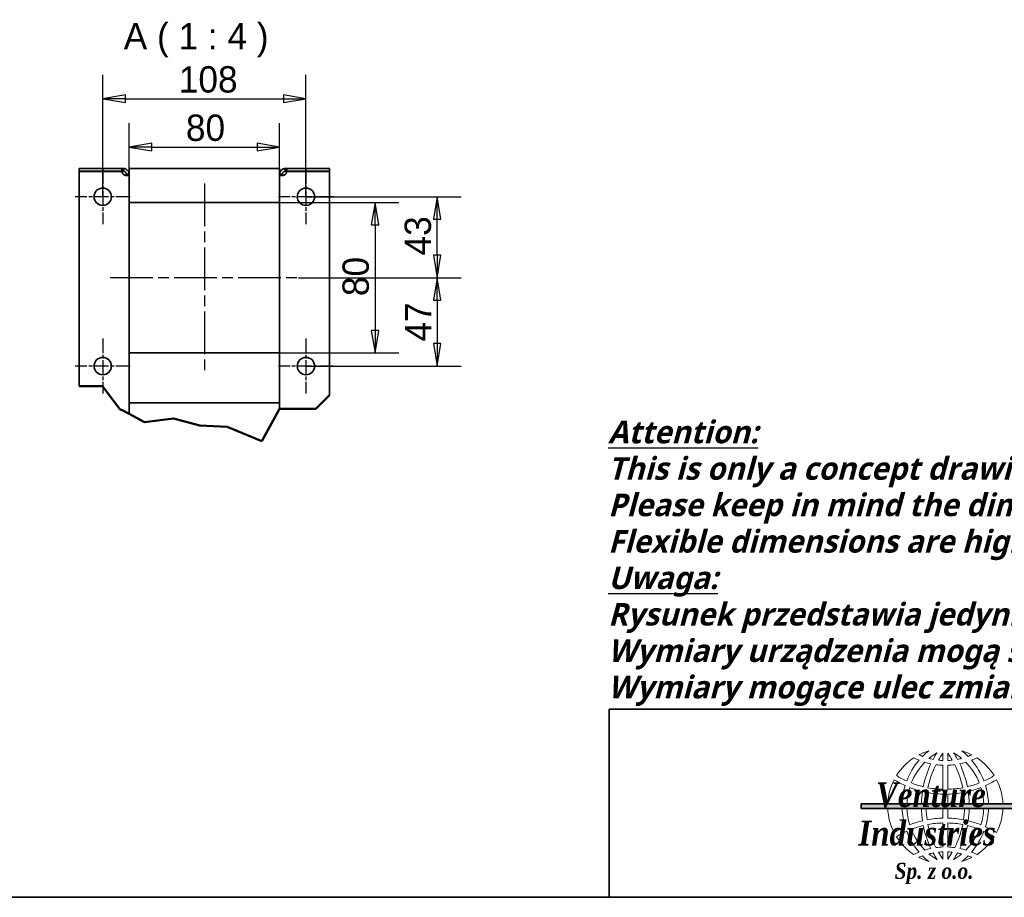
# Model space of a CAD drawing. Header units: millimetres. Extents: x 66 to 1674, y 20 to 1168.
# Tile 8 of 23: x 627 to 1150, y 20 to 486. Entities that reach past the tile are written whole.
import ezdxf

# ---------------------------------------------------------------- set-up
doc = ezdxf.new("R2010")
doc.units = ezdxf.units.MM
doc.header["$LTSCALE"] = 4
doc.linetypes.add('CHAIN', pattern=[0.3543, 0.2362, -0.0295, 0.0591, -0.0295])
for name, color, linetype, lineweight, true_color in [('Krawędzie widoczne(ISO)', 7, 'Continuous', 35, 0x262659), ('Kreskowanie', 7, 'Continuous', 9, 0x1e1e47), ('Linia środkowa(ISO)', 7, 'Continuous', 25, 0x262659), ('Linie przerwania(ISO)', 7, 'Continuous', 50, 0x262659), ('Symbole(ISO)', 7, 'Continuous', 25, 0x262659), ('Szkic(ISO)', 7, 'Continuous', 35, 0x262659), ('Wymiary(ISO)', 7, 'Continuous', 25, 0x262659), ('Znacznik środka(ISO)', 7, 'Continuous', 25, 0x262659)]:
    doc.layers.add(name, color=color, linetype=linetype, lineweight=lineweight, true_color=true_color)
doc.styles.add('1_5', font='txt')
doc.styles.add('Aktualny-ISO', font='arial.ttf')
doc.styles.add('STANDARDDużyTekst', font='txt')
doc.styles.add('Styl tekstu107', font='txt')
doc.styles.add('Styl tekstu118', font='txt')
doc.styles.add('Styl tekstu93', font='txt')
doc.styles.add('STYLE1', font='romai___.ttf', dxfattribs={"width": 1.1})
doc.dimstyles.new('X.XXX mała tolerancja', dxfattribs={"dimscale": 4, "dimtxt": 3.5, "dimasz": 3, "dimexe": 3.175, "dimexo": 0, "dimgap": 0.762, "dimtad": 1, "dimtoh": 1, "dimdec": 1, "dimrnd": 1e-08, "dimtxsty": 'STANDARDDużyTekst', "dimblk": 'Filled-2', "dimcen": 0.09, "dimdle": 10, "dimclrd": 256, "dimclre": 256, "dimclrt": 7, "dimadec": 1, "dimazin": 2, "dimtfac": 0.714286, "dimtdec": 3, "dimtmove": 0, "dimatfit": 3, "dimfxl": 1, "dimtolj": 1, "dimlwd": 25, "dimlwe": 25, "dimarcsym": 0})

# ---------------------------------------------------------------- blocks, each defined once
blk = doc.blocks.new('Ramki Ramka A3')
at = {"layer": 'Szkic(ISO)'}
blk.add_line((415, 5), (25, 5), dxfattribs=at)
blk = doc.blocks.new('Tabelki rysunkowe Venture Industries Eng.')
at = {"layer": 'Kreskowanie', "true_color": 0x262659}
blk.add_hatch(color=179, dxfattribs=at).paths.add_polyline_path([(58.27, 28.29), (80.62, 28.29), (80.62, 28.93), (58.27, 28.93)])
at = {"layer": 'Szkic(ISO)'}
for p, q in [((204.78, 79.69), (204.78, 73.44)), ((204.78, 51.5), (181.97, 51.5)), ((181.97, 41.5), (181.97, 51.5)), ((204.78, 41.5), (204.78, 51.5)), ((24.77, 17.37), (24.77, 41.5)), ((24.77, 41.5), (24.77, 17.37)), ((24.77, 16.5), (24.77, 41.5)), ((109.77, 41.5), (24.77, 41.5)), ((109.77, 41.5), (109.77, 16.5)), ((109.77, 41.5), (204.78, 41.5)), ((181.97, 41.5), (181.97, 31.5)), ((204.78, 41.5), (204.78, 16.5)), ((109.77, 31.5), (204.78, 31.5)), ((117.62, 31.5), (117.62, 16.5)), ((118.87, 30.5), (203.78, 30.5)), ((118.87, 30.5), (118.87, 17.5)), ((203.78, 30.5), (203.78, 17.5)), ((58.27, 28.93), (58.27, 28.29)), ((58.27, 28.93), (80.62, 28.93)), ((80.62, 28.93), (80.62, 28.29)), ((58.27, 28.29), (80.62, 28.29)), ((203.78, 17.5), (118.87, 17.5)), ((204.78, 16.5), (24.77, 16.5))]:
    blk.add_line(p, q, dxfattribs=at)
at = {"layer": 'Szkic(ISO)', "linetype": 'Continuous', "lineweight": 18}
for p, q in [((69.13, 35.64), (69.13, 34.68)), ((69.77, 35.64), (69.77, 34.68)), ((69.13, 34.04), (69.13, 30.84)), ((69.77, 34.04), (69.77, 30.84)), ((69.13, 30.2), (69.13, 28.93)), ((69.77, 30.2), (69.77, 28.93)), ((69.13, 28.29), (69.13, 27.02)), ((69.77, 28.29), (69.77, 27.02)), ((69.13, 26.38), (69.13, 23.18)), ((69.77, 26.38), (69.77, 23.18)), ((69.13, 22.54), (69.13, 21.58)), ((69.77, 22.54), (69.77, 21.58))]:
    blk.add_line(p, q, dxfattribs=at)
for centre, radius, start, end in [((69.45, 28.61), 7.66, 106.6644, 117.2822), ((69.45, 43.27), 8.6, 245.8924, 249.4485), ((73.07, 28.61), 9.37, 128.3884, 135.1285), ((72.64, 28.61), 8.3, 121.2034, 130.2254), ((79.39, 28.61), 13.13, 147.2722, 151.751), ((79.07, 28.61), 12.18, 144.7294, 149.8855), ((59.83, 28.61), 12.18, 30.1145, 35.2706), ((59.51, 28.61), 13.13, 28.249, 32.7278), ((66.26, 28.61), 8.3, 49.7746, 58.7966), ((65.83, 28.61), 9.37, 44.8715, 51.6116), ((69.45, 28.61), 7.66, 62.7178, 73.3356), ((69.45, 43.27), 8.6, 290.5515, 294.1076), ((69.45, 28.61), 7.66, 123.064, 147.9863), ((73.07, 28.61), 9.37, 139.3253, 159.1213), ((72.64, 28.61), 8.3, 135.3863, 158.2323), ((69.45, 43.27), 9.24, 243.0925, 247.8395), ((79.39, 28.61), 13.13, 154.6397, 168.6669), ((69.45, 43.27), 9.24, 252.8985, 257.9585), ((79.07, 28.61), 12.18, 153.1177, 168.4164), ((69.45, 43.27), 8.6, 255.3964, 259.0826), ((69.45, 43.27), 9.24, 262.2949, 268.0193), ((69.45, 43.27), 8.6, 263.9195, 267.8722), ((69.45, 43.27), 8.6, 272.1278, 276.0805), ((69.45, 43.27), 9.24, 271.9807, 277.7051), ((59.83, 28.61), 12.18, 11.5836, 26.8823), ((69.45, 43.27), 8.6, 280.9174, 284.6036), ((69.45, 43.27), 9.24, 282.0415, 287.1015), ((59.51, 28.61), 13.13, 11.3331, 25.3603), ((66.26, 28.61), 8.3, 21.7677, 44.6137), ((69.45, 43.27), 9.24, 292.1605, 296.9075), ((65.83, 28.61), 9.37, 20.8787, 40.6747), ((69.45, 28.61), 7.66, 32.0137, 56.936), ((69.45, 28.61), 7.66, 152.7648, 177.612), ((69.45, 43.27), 13.07, 238.5794, 245.8835), ((69.45, 43.27), 12.43, 238.487, 245.6156), ((69.45, 43.27), 12.43, 248.6945, 256.3348), ((69.45, 43.27), 12.43, 283.6652, 291.3055), ((69.45, 43.27), 12.43, 294.3844, 301.513), ((69.45, 43.27), 13.07, 294.1165, 301.4206), ((69.45, 28.61), 7.66, 2.388, 27.2352), ((73.07, 28.61), 9.37, 163.0456, 178.0464), ((72.64, 28.61), 8.3, 162.6427, 177.7958), ((69.45, 43.27), 13.07, 248.7797, 256.5171), ((79.39, 28.61), 13.13, 171.4586, 178.6069), ((79.07, 28.61), 12.18, 171.422, 178.4973), ((69.45, 43.27), 13.07, 259.3378, 268.6001), ((69.45, 43.27), 12.43, 259.3079, 268.5282), ((69.45, 43.27), 12.43, 271.4718, 280.6921), ((69.45, 43.27), 13.07, 271.3999, 280.6622), ((59.83, 28.61), 12.18, 1.5027, 8.578), ((69.45, 43.27), 13.07, 283.4829, 291.2203), ((59.51, 28.61), 13.13, 1.3931, 8.5414), ((66.26, 28.61), 8.3, 2.2042, 17.3573), ((65.83, 28.61), 9.37, 1.9536, 16.9544), ((69.45, 28.61), 7.66, 182.388, 207.2352), ((73.07, 28.61), 9.37, 181.9536, 196.9544), ((72.64, 28.61), 8.3, 182.2042, 197.3573), ((79.39, 28.61), 13.13, 181.3931, 188.5414), ((79.07, 28.61), 12.18, 181.5027, 188.578), ((59.83, 28.61), 12.18, 351.422, 358.4973), ((59.51, 28.61), 13.13, 351.4586, 358.6069), ((66.26, 28.61), 8.3, 342.6427, 357.7958), ((65.83, 28.61), 9.37, 343.0456, 358.0464), ((69.45, 28.61), 7.66, 332.7648, 357.612), ((69.45, 13.95), 13.07, 103.4829, 111.2203), ((69.45, 13.95), 13.07, 91.3999, 100.6622), ((69.45, 13.95), 12.43, 91.4718, 100.6921), ((69.45, 13.95), 13.07, 79.3378, 88.6001), ((69.45, 13.95), 12.43, 79.3079, 88.5282), ((69.45, 13.95), 13.07, 68.7797, 76.5171), ((69.45, 13.95), 13.07, 114.1165, 121.4206), ((69.45, 13.95), 12.43, 114.3844, 121.513), ((73.07, 28.61), 9.37, 200.8787, 220.6747), ((69.45, 13.95), 12.43, 103.6652, 111.3055), ((72.64, 28.61), 8.3, 201.7677, 224.6137), ((79.39, 28.61), 13.13, 191.3331, 205.3603), ((79.07, 28.61), 12.18, 191.5836, 206.8823), ((59.83, 28.61), 12.18, 333.1177, 348.4164), ((59.51, 28.61), 13.13, 334.6397, 348.6669), ((66.26, 28.61), 8.3, 315.3863, 338.2323), ((69.45, 13.95), 12.43, 68.6945, 76.3348), ((65.83, 28.61), 9.37, 319.3253, 339.1213), ((69.45, 13.95), 12.43, 58.487, 65.6156), ((69.45, 13.95), 13.07, 58.5794, 65.8835), ((69.45, 28.61), 7.66, 212.0137, 236.936), ((69.45, 28.61), 7.66, 303.064, 327.9863), ((69.45, 13.95), 9.24, 112.1605, 116.9075), ((69.45, 13.95), 9.24, 102.0415, 107.1015), ((69.45, 13.95), 8.6, 100.9174, 104.6036), ((72.64, 28.61), 8.3, 229.7746, 238.7966), ((79.39, 28.61), 13.13, 208.249, 212.7278), ((69.45, 13.95), 9.24, 91.9807, 97.7051), ((69.45, 13.95), 8.6, 92.1278, 96.0805), ((79.07, 28.61), 12.18, 210.1145, 215.2706), ((69.45, 13.95), 9.24, 82.2949, 88.0193), ((69.45, 13.95), 8.6, 83.9195, 87.8722), ((59.83, 28.61), 12.18, 324.7294, 329.8855), ((59.51, 28.61), 13.13, 327.2722, 331.751), ((66.26, 28.61), 8.3, 301.2034, 310.2254), ((69.45, 13.95), 8.6, 75.3964, 79.0826), ((69.45, 13.95), 9.24, 72.8985, 77.9585), ((69.45, 13.95), 9.24, 63.0925, 67.8395), ((69.45, 13.95), 8.6, 110.5515, 114.1076), ((69.45, 28.61), 7.66, 242.7178, 253.3356), ((73.07, 28.61), 9.37, 224.8715, 231.6116), ((65.83, 28.61), 9.37, 308.3884, 315.1285), ((69.45, 28.61), 7.66, 286.6644, 297.2822), ((69.45, 13.95), 8.6, 65.8924, 69.4485)]:
    blk.add_arc(centre, radius, start, end, dxfattribs=at)
at = {"layer": 'Symbole(ISO)', "color": 7, "char_height": 2.5, "width": 13.548, "attachment_point": 1, "style": 'Aktualny-ISO'}
for s, insert in [('\\fTrebuchet MS|b0|i1;\\H2.5000;Format:', (182.58, 50.87)), ('\\fTrebuchet MS|b0|i1;\\H2.5000;Scale:', (182.58, 40.69))]:
    blk.add_mtext(s, dxfattribs=dict(at, insert=insert))
at = {"layer": 'Symbole(ISO)', "color": 7, "char_height": 3.2982, "attachment_point": 7, "style": 'STYLE1'}
for s, insert in [('\\fGaramond|b1|i1;\\W1.00;\\H3.2982;Venture', (60.22, 28.4)), ('\\fGaramond|b1|i1;\\W1.00;\\H3.2982;Industries', (57.9, 23.32))]:
    blk.add_mtext(s, dxfattribs=dict(at, insert=insert))
at = {"layer": 'Symbole(ISO)', "color": 7, "insert": (110.36, 18.22), "char_height": 2.5, "width": 16.2038, "attachment_point": 1, "rotation": 90, "line_spacing_factor": 0.968047, "style": '1_5'}
blk.add_mtext('\\fTrebuchet MS|b0|i1;\\H2.5000;Drawing name:', dxfattribs=at)
at = {"layer": 'Symbole(ISO)', "color": 7, "insert": (62.71, 21.08), "char_height": 2.1357, "width": 12.9156, "attachment_point": 1}
blk.add_mtext('\\fGaramond|b1|i1;\\H2.1357;Sp. z o.o.', dxfattribs=at)
at = {"layer": 'Symbole(ISO)', "color": 7}
for tag, p, height, style in [('Rozmiar_arkusza_001', (182.58, 44.24), 2.5, 'Styl tekstu107'), ('Dodatkowy_Opis:_001', (133.67, 35.4), 3, 'Styl tekstu93'), ('Podziałka:_001', (182.01, 32.89), 2.5, 'Styl tekstu107'), ('NAZWA_PLIKU_001', (117.95, 21.91), 4, 'Styl tekstu118')]:
    blk.add_attdef(tag, p, '', height=height, dxfattribs=dict(at, style=style))
blk = doc.blocks.new('Filled-2')
at = {"color": 0}
for p, q in [((0, 0), (-1, 0.167)), ((-1, 0.167), (-1, -0.167)), ((-1, 0), (0, 0)), ((-1, -0.167), (0, 0))]:
    blk.add_line(p, q, dxfattribs=at)
at = {"color": 0, "flags": 128}
blk.add_lwpolyline([(-1, -0.167), (0, 0), (-1, 0.167), (-1, -0.167)], dxfattribs=at)
at = {"color": 0}
blk.add_solid([(-1, -0.167), (0, 0), (-1, 0.167), (-1, -0.167)], dxfattribs=at)
blk = doc.blocks.new('*D25')
at = {"layer": 'Defpoints', "color": 0, "linetype": 'Continuous', "transparency": 16777216}
for p in [(778.79, 392.24), (848.53, 392.24), (774.79, 349.24)]:
    blk.add_point(p, dxfattribs=at)
at = {"layer": 'Wymiary(ISO)', "color": 179, "linetype": 'Continuous', "lineweight": 25, "true_color": 0x262658, "transparency": 16777216}
for p, q in [((778.79, 392.24), (861.23, 392.24)), ((848.53, 361.24), (848.53, 380.24)), ((774.79, 349.24), (861.23, 349.24))]:
    blk.add_line(p, q, dxfattribs=at)
at = {"layer": 'Wymiary(ISO)', "color": 179, "linetype": 'Continuous', "lineweight": 25, "true_color": 0x262658, "transparency": 16777216, "xscale": 12, "yscale": 12, "zscale": 12}
for p, rotation in [((848.53, 392.24), 90), ((848.53, 349.24), 270)]:
    blk.add_blockref('Filled-2', p, dxfattribs=dict(at, rotation=rotation))
at = {"layer": 'Wymiary(ISO)', "color": 7, "linetype": 'Continuous', "lineweight": 25, "transparency": 16777216, "insert": (831.24, 361.04), "char_height": 14, "attachment_point": 1, "rotation": 90, "style": 'STANDARDDużyTekst'}
blk.add_mtext('\\A1;43', dxfattribs=at)
blk = doc.blocks.new('*D26')
at = {"layer": 'Defpoints', "color": 0, "linetype": 'Continuous', "transparency": 16777216}
for p in [(764.79, 389.24), (764.79, 309.24), (815.52, 309.24)]:
    blk.add_point(p, dxfattribs=at)
at = {"layer": 'Wymiary(ISO)', "color": 179, "linetype": 'Continuous', "lineweight": 25, "true_color": 0x262658, "transparency": 16777216}
for p, q in [((764.79, 389.24), (828.22, 389.24)), ((815.52, 377.24), (815.52, 321.24)), ((764.79, 309.24), (828.22, 309.24))]:
    blk.add_line(p, q, dxfattribs=at)
at = {"layer": 'Wymiary(ISO)', "color": 179, "linetype": 'Continuous', "lineweight": 25, "true_color": 0x262658, "transparency": 16777216, "xscale": 12, "yscale": 12, "zscale": 12}
for p, rotation in [((815.52, 389.24), 90), ((815.52, 309.24), 270)]:
    blk.add_blockref('Filled-2', p, dxfattribs=dict(at, rotation=rotation))
at = {"layer": 'Wymiary(ISO)', "color": 7, "linetype": 'Continuous', "lineweight": 25, "transparency": 16777216, "insert": (798.22, 339.44), "char_height": 14, "attachment_point": 1, "rotation": 90, "style": 'STANDARDDużyTekst'}
blk.add_mtext('\\A1;80', dxfattribs=at)
blk = doc.blocks.new('*D27')
at = {"layer": 'Defpoints', "color": 0, "linetype": 'Continuous', "transparency": 16777216}
for p in [(774.79, 349.24), (778.79, 302.24), (848.53, 302.24)]:
    blk.add_point(p, dxfattribs=at)
at = {"layer": 'Wymiary(ISO)', "color": 179, "linetype": 'Continuous', "lineweight": 25, "true_color": 0x262658, "transparency": 16777216}
for p, q in [((774.79, 349.24), (861.23, 349.24)), ((848.53, 337.24), (848.53, 314.24)), ((778.79, 302.24), (861.23, 302.24))]:
    blk.add_line(p, q, dxfattribs=at)
at = {"layer": 'Wymiary(ISO)', "color": 179, "linetype": 'Continuous', "lineweight": 25, "true_color": 0x262658, "transparency": 16777216, "xscale": 12, "yscale": 12, "zscale": 12}
for p, rotation in [((848.53, 349.24), 90), ((848.53, 302.24), 270)]:
    blk.add_blockref('Filled-2', p, dxfattribs=dict(at, rotation=rotation))
at = {"layer": 'Wymiary(ISO)', "color": 7, "linetype": 'Continuous', "lineweight": 25, "transparency": 16777216, "insert": (831.49, 315.27), "char_height": 14, "attachment_point": 1, "rotation": 90, "style": 'STANDARDDużyTekst'}
blk.add_mtext('\\A1;47', dxfattribs=at)
blk = doc.blocks.new('*D28')
at = {"layer": 'Defpoints', "color": 0, "linetype": 'Continuous', "transparency": 16777216}
for p in [(778.79, 444.32), (670.79, 392.24), (778.79, 392.24)]:
    blk.add_point(p, dxfattribs=at)
at = {"layer": 'Wymiary(ISO)', "color": 179, "linetype": 'Continuous', "lineweight": 25, "true_color": 0x262658, "transparency": 16777216}
for p, q in [((670.79, 392.24), (670.79, 457.02)), ((778.79, 392.24), (778.79, 457.02)), ((682.79, 444.32), (766.79, 444.32))]:
    blk.add_line(p, q, dxfattribs=at)
at = {"layer": 'Wymiary(ISO)', "color": 179, "linetype": 'Continuous', "lineweight": 25, "true_color": 0x262658, "transparency": 16777216, "xscale": 12, "yscale": 12, "zscale": 12, "rotation": 180}
blk.add_blockref('Filled-2', (670.79, 444.32), dxfattribs=at)
at = {"layer": 'Wymiary(ISO)', "color": 179, "linetype": 'Continuous', "lineweight": 25, "true_color": 0x262658, "transparency": 16777216, "xscale": 12, "yscale": 12, "zscale": 12}
blk.add_blockref('Filled-2', (778.79, 444.32), dxfattribs=at)
at = {"layer": 'Wymiary(ISO)', "color": 7, "linetype": 'Continuous', "lineweight": 25, "transparency": 16777216, "insert": (711.21, 461.61), "char_height": 14, "attachment_point": 1, "style": 'STANDARDDużyTekst'}
blk.add_mtext('\\A1;108', dxfattribs=at)
blk = doc.blocks.new('*D29')
at = {"layer": 'Defpoints', "color": 0, "linetype": 'Continuous', "transparency": 16777216}
for p in [(764.79, 418.62), (684.79, 389.24), (764.79, 389.24)]:
    blk.add_point(p, dxfattribs=at)
at = {"layer": 'Wymiary(ISO)', "color": 179, "linetype": 'Continuous', "lineweight": 25, "true_color": 0x262658, "transparency": 16777216}
for p, q in [((684.79, 389.24), (684.79, 431.32)), ((764.79, 389.24), (764.79, 431.32)), ((696.79, 418.62), (752.79, 418.62))]:
    blk.add_line(p, q, dxfattribs=at)
at = {"layer": 'Wymiary(ISO)', "color": 179, "linetype": 'Continuous', "lineweight": 25, "true_color": 0x262658, "transparency": 16777216, "xscale": 12, "yscale": 12, "zscale": 12, "rotation": 180}
blk.add_blockref('Filled-2', (684.79, 418.62), dxfattribs=at)
at = {"layer": 'Wymiary(ISO)', "color": 179, "linetype": 'Continuous', "lineweight": 25, "true_color": 0x262658, "transparency": 16777216, "xscale": 12, "yscale": 12, "zscale": 12}
blk.add_blockref('Filled-2', (764.79, 418.62), dxfattribs=at)
at = {"layer": 'Wymiary(ISO)', "color": 7, "linetype": 'Continuous', "lineweight": 25, "transparency": 16777216, "insert": (714.98, 435.91), "char_height": 14, "attachment_point": 1, "style": 'STANDARDDużyTekst'}
blk.add_mtext('\\A1;80', dxfattribs=at)

msp = doc.modelspace()

# ---------------------------------------------------------------- linework, layer by layer
at = {"layer": 'Krawędzie widoczne(ISO)'}
for p, q in [((681.002, 407.245), (658.288, 407.245)), ((658.288, 405.745), (658.288, 407.245)), ((681.002, 405.745), (658.288, 405.745)), ((658.288, 291.513), (658.288, 405.645)), ((681.002, 405.645), (658.288, 405.645)), ((681.002, 407.245), (681.788, 407.245)), ((681.002, 405.745), (681.002, 407.245)), ((681.788, 405.745), (681.002, 405.745)), ((681.788, 407.245), (681.788, 406.365)), ((681.788, 406.365), (681.788, 405.745)), ((683.288, 404.105), (683.288, 404.245)), ((683.288, 404.245), (683.908, 404.245)), ((683.908, 404.105), (683.288, 404.105)), ((683.908, 404.245), (684.788, 404.245)), ((684.788, 404.105), (683.908, 404.105)), ((764.788, 407.245), (684.788, 407.245)), ((684.788, 407.245), (684.788, 392.245)), ((764.788, 392.245), (764.788, 407.245)), ((764.788, 404.245), (765.667, 404.245)), ((765.667, 404.105), (764.788, 404.105)), ((765.667, 404.245), (766.288, 404.245)), ((766.288, 404.105), (765.667, 404.105)), ((766.288, 404.245), (766.288, 404.105)), ((767.788, 407.245), (768.573, 407.245)), ((767.788, 406.365), (767.788, 407.245)), ((767.788, 405.745), (767.788, 406.365)), ((768.573, 405.745), (767.788, 405.745)), ((768.573, 407.245), (768.573, 405.745)), ((791.288, 407.245), (768.573, 407.245)), ((768.573, 405.745), (791.288, 405.745)), ((791.288, 405.645), (768.573, 405.645)), ((791.288, 405.745), (791.288, 407.245)), ((791.288, 405.645), (791.288, 286.812)), ((684.788, 392.245), (684.788, 389.245)), ((684.788, 389.245), (684.788, 309.245)), ((684.788, 389.245), (764.788, 389.245)), ((764.788, 392.245), (764.788, 389.245)), ((764.788, 309.245), (764.788, 389.245)), ((764.788, 309.245), (684.788, 309.245)), ((684.788, 306.245), (684.788, 309.245)), ((764.788, 306.245), (764.788, 309.245)), ((684.788, 306.245), (684.788, 282.745)), ((764.788, 306.245), (764.788, 282.745)), ((684.788, 282.745), (684.788, 276.824)), ((764.788, 282.745), (684.788, 282.745)), ((764.788, 279.526), (764.788, 282.745))]:
    msp.add_line(p, q, dxfattribs=at)
for centre in [(670.788, 392.245), (778.788, 392.245), (670.788, 302.245), (778.788, 302.245)]:
    msp.add_circle(centre, 4.6, dxfattribs=at)
for centre, start, end in [((683.484, 405.941), 186.81039, 227.26691), ((766.091, 405.941), 312.73309, 353.18961)]:
    msp.add_arc(centre, 2.5, start, end, dxfattribs=at)
for points, knots in [([(681.788, 407.245), (681.988, 407.245), (682.188, 407.226), (682.61, 407.137), (682.818, 407.071), (683.316, 406.846), (683.593, 406.663), (684.079, 406.209), (684.281, 405.944), (684.556, 405.429), (684.645, 405.192), (684.775, 404.655), (684.788, 404.417), (684.788, 404.245)], [-0.32528867, -0.32528867, -0.32528867, -0.32528867, -0.28033389, -0.28033389, -0.23700639, -0.23700639, -0.17419799, -0.17419799, -0.11142726, -0.11142726, -0.06180457, -0.06180457, 0, 0, 0, 0]), ([(683.288, 404.245), (683.288, 404.285), (683.286, 404.329), (683.278, 404.417), (683.273, 404.461), (683.252, 404.579), (683.231, 404.669), (683.169, 404.832), (683.143, 404.89), (683.057, 405.052), (682.988, 405.153), (682.822, 405.338), (682.729, 405.418), (682.522, 405.559), (682.411, 405.614), (682.258, 405.67), (682.215, 405.683), (682.105, 405.712), (682.04, 405.724), (681.945, 405.737), (681.913, 405.74), (681.849, 405.744), (681.818, 405.745), (681.788, 405.745)], [0, 0, 0, 0, 0.02019304, 0.02019304, 0.03944596, 0.03944596, 0.06879142, 0.06879142, 0.0847965, 0.0847965, 0.11342535, 0.11342535, 0.14163414, 0.14163414, 0.1720975, 0.1720975, 0.18446606, 0.18446606, 0.20422918, 0.20422918, 0.21507142, 0.21507142, 0.22630583, 0.22630583, 0.22630583, 0.22630583]), ([(684.788, 404.105), (684.788, 403.974), (684.769, 403.867), (684.68, 403.688), (684.614, 403.619), (684.389, 403.49), (684.206, 403.449), (683.753, 403.435), (683.487, 403.462), (682.972, 403.573), (682.735, 403.643), (682.198, 403.856), (681.96, 403.992), (681.788, 404.105)], [0, 0, 0, 0, 0.07164926, 0.07164926, 0.14070497, 0.14070497, 0.24080947, 0.24080947, 0.34085395, 0.34085395, 0.41994297, 0.41994297, 0.51844757, 0.51844757, 0.51844757, 0.51844757]), ([(683.129, 403.539), (683.155, 403.564), (683.178, 403.592), (683.213, 403.652), (683.226, 403.682), (683.255, 403.765), (683.267, 403.822), (683.28, 403.918), (683.283, 403.953), (683.287, 404.026), (683.288, 404.065), (683.288, 404.105)], [-0.090750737, -0.090750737, -0.090750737, -0.090750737, -0.071588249, -0.071588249, -0.05525416, -0.05525416, -0.029154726, -0.029154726, -0.014836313, -0.014836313, 0, 0, 0, 0]), ([(764.788, 404.245), (764.788, 404.445), (764.806, 404.645), (764.895, 405.067), (764.961, 405.275), (765.186, 405.773), (765.369, 406.05), (765.823, 406.536), (766.088, 406.738), (766.603, 407.013), (766.84, 407.102), (767.377, 407.232), (767.615, 407.245), (767.788, 407.245)], [0, 0, 0, 0, 0.07164926, 0.07164926, 0.14070497, 0.14070497, 0.24080947, 0.24080947, 0.34085395, 0.34085395, 0.41994297, 0.41994297, 0.51844757, 0.51844757, 0.51844757, 0.51844757]), ([(767.788, 404.105), (767.588, 403.974), (767.387, 403.867), (766.965, 403.688), (766.757, 403.619), (766.259, 403.49), (765.982, 403.449), (765.496, 403.435), (765.294, 403.462), (765.019, 403.573), (764.93, 403.643), (764.8, 403.856), (764.788, 403.992), (764.788, 404.105)], [-0.32528867, -0.32528867, -0.32528867, -0.32528867, -0.28033389, -0.28033389, -0.23700639, -0.23700639, -0.17419799, -0.17419799, -0.11142726, -0.11142726, -0.06180457, -0.06180457, 0, 0, 0, 0]), ([(767.788, 405.745), (767.747, 405.745), (767.703, 405.743), (767.615, 405.735), (767.571, 405.73), (767.453, 405.709), (767.363, 405.687), (767.2, 405.626), (767.142, 405.6), (766.98, 405.514), (766.88, 405.445), (766.694, 405.279), (766.614, 405.186), (766.473, 404.979), (766.418, 404.868), (766.363, 404.715), (766.349, 404.672), (766.32, 404.562), (766.308, 404.497), (766.295, 404.402), (766.292, 404.369), (766.288, 404.306), (766.288, 404.274), (766.288, 404.245)], [-0.29886256, -0.29886256, -0.29886256, -0.29886256, -0.27219535, -0.27219535, -0.24676968, -0.24676968, -0.20801567, -0.20801567, -0.18687914, -0.18687914, -0.1490715, -0.1490715, -0.11181858, -0.11181858, -0.07158825, -0.07158825, -0.05525416, -0.05525416, -0.02915473, -0.02915473, -0.01483631, -0.01483631, 0, 0, 0, 0]), ([(766.288, 404.105), (766.288, 404.051), (766.289, 403.998), (766.297, 403.9), (766.303, 403.857), (766.323, 403.751), (766.345, 403.679), (766.402, 403.587), (766.422, 403.561), (766.446, 403.54)], [0, 0, 0, 0, 0.020193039, 0.020193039, 0.039445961, 0.039445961, 0.068791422, 0.068791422, 0.081808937, 0.081808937, 0.081808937, 0.081808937])]:
    msp.add_open_spline(points, degree=3, knots=knots, dxfattribs=at)
at = {"layer": 'Linia środkowa(ISO)', "linetype": 'CHAIN', "ltscale": 23.990969}
for p, q in [((724.788, 399.245), (724.788, 299.245)), ((674.788, 349.245), (774.788, 349.245))]:
    msp.add_line(p, q, dxfattribs=at)
at = {"layer": 'Linie przerwania(ISO)'}
for p, q in [((670.718, 291.542), (658.288, 291.513)), ((679.831, 279.445), (670.718, 291.542)), ((791.288, 286.812), (784.061, 279.46)), ((681.788, 278.41), (679.831, 279.445)), ((681.788, 278.41), (684.788, 276.824)), ((755.332, 262.342), (764.763, 279.526)), ((764.788, 279.526), (764.763, 279.526)), ((764.788, 279.526), (767.788, 279.516)), ((784.061, 279.46), (767.788, 279.516)), ((684.788, 276.824), (693, 272.482)), ((693, 272.482), (708.454, 274.401)), ((708.454, 274.401), (722.32, 270.727)), ((722.32, 270.727), (736.971, 269.951)), ((736.971, 269.951), (755.332, 262.342))]:
    msp.add_line(p, q, dxfattribs=at)
at = {"layer": 'Znacznik środka(ISO)', "linetype": 'CHAIN', "ltscale": 8.111714}
for p, q in [((670.788, 406.845), (670.788, 377.645)), ((778.788, 406.845), (778.788, 377.645)), ((685.388, 392.245), (656.188, 392.245)), ((793.388, 392.245), (764.188, 392.245)), ((670.788, 316.845), (670.788, 287.645)), ((778.788, 316.845), (778.788, 287.645)), ((685.388, 302.245), (656.188, 302.245)), ((793.388, 302.245), (764.188, 302.245))]:
    msp.add_line(p, q, dxfattribs=at)

# ---------------------------------------------------------------- block references
at = {"xscale": 4, "yscale": 4, "zscale": 4}
msp.add_blockref('Ramki Ramka A3', (0, 0), dxfattribs=at)
msp.add_blockref('Tabelki rysunkowe Venture Industries Eng.', (840.902, -46.002), dxfattribs=at).add_auto_attribs({'NAZWA_PLIKU_001': 'GMT_60_037S_RD90_42551500.idw', 'Dodatkowy_Opis:_001': 'GMT-60-037S', 'Rozmiar_arkusza_001': 'A3', 'Podziałka:_001': '1:4'})

# ---------------------------------------------------------------- texts
at = {"layer": 'Symbole(ISO)', "color": 7, "insert": (681.938, 466.317), "char_height": 14, "attachment_point": 7, "style": 'STANDARDDużyTekst'}
msp.add_mtext('A ( 1 : 4 )', dxfattribs=at)
at = {"layer": 'Symbole(ISO)', "color": 7, "insert": (939.391, 273.227), "char_height": 12, "width": 643.36517, "attachment_point": 1, "line_spacing_factor": 0.968047, "style": 'STANDARDDużyTekst'}
msp.add_mtext('{\\fTrebuchet MS|b1|i1;\\H12.0000;\\LAttention:\\P\\l\\fTrebuchet MS|b1|i1;\\H12.0000;This is only a concept drawing of simplified device.\\PPlease keep in mind the dimensions may differ depending on the motor installed. \\PFlexible dimensions are highlighted with red colour.\\P\\fTrebuchet MS|b1|i1;\\H12.0000;\\LUwaga:\\P\\l\\fTrebuchet MS|b1|i1;\\H12.0000;Rysunek przedstawia jedynie uproszczone urządzenie.\\PWymiary urządzenia mogą się różnić, w zależności od zamontowanego silnika.\\PWymiary mogące ulec zmianie zaznaczono na czerwono.}', dxfattribs=at)

# ---------------------------------------------------------------- dimensions: what is measured, and where the dimension line sits
at = {"layer": 'Wymiary(ISO)', "color": 179, "linetype": 'Continuous', "lineweight": 25, "true_color": 0x262658}
for base, p1, p2, angle, picture, middle in [((778.788, 444.319), (670.788, 392.245), (778.788, 392.245), 180, '*D28', (724.788, 444.319)), ((764.788, 418.621), (684.788, 389.245), (764.788, 389.245), 180, '*D29', (724.788, 418.621)), ((815.518, 309.245), (764.788, 389.245), (764.788, 309.245), 270, '*D26', (815.518, 349.245)), ((848.534, 392.245), (774.788, 349.245), (778.788, 392.245), 270, '*D25', (848.534, 370.745)), ((848.534, 302.245), (774.788, 349.245), (778.788, 302.245), 270, '*D27', (848.534, 325.745))]:
    dim = msp.add_linear_dim(base=base, p1=p1, p2=p2, angle=angle, dimstyle='X.XXX mała tolerancja', override={"dimgap": 0.762, "dimtoh": 0, "dimdec": 1, "dimtol": 0, "dimlim": 0, "dimtp": 0, "dimtm": 0, "dimtdec": 3, "dimtofl": 0, "dimatfit": 1}, dxfattribs=at)
    dim.commit()
    dim.dimension.update_dxf_attribs({"geometry": picture, "text_midpoint": middle, "dimtype": 160})

doc.saveas('drawing.dxf')
